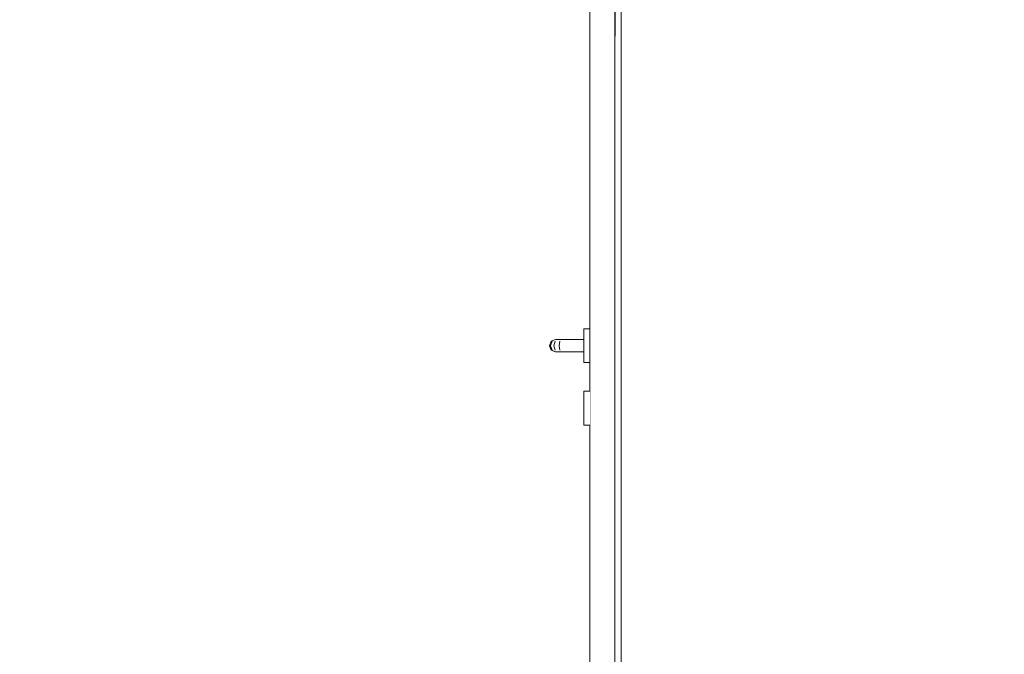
# Model space of a CAD drawing. Header units: millimetres. Extents: x 58537 to 97688, y -8921 to 14216.
# Tile 143 of 145: x 80797 to 82374, y 9176 to 10192. Entities that reach past the tile are written whole.
import ezdxf

# ---------------------------------------------------------------- set-up
doc = ezdxf.new("R2010")
doc.units = ezdxf.units.MM
doc.header["$MEASUREMENT"] = 0
doc.linetypes.add('Wipeout_Contour', pattern=[1000, 0, -1000])
for name, color, linetype in [('Nowe_A-Wymiary-Zewnętrzne', 7, 'Continuous'), ('Nowe_A-Ściany-Działowe', 7, 'Continuous'), ('Nowe_A-Ściany-Zewnętrzne', 7, 'Continuous'), ('Nowe_Drzwi Archicad', 7, 'Continuous')]:
    doc.layers.add(name, color=color, linetype=linetype)
doc.layers.add('Nowe_A-Wymiary-Zewnętrzne_Nr_pióra__45', color=7, linetype='Continuous', lineweight=15, true_color=0x40a5ff)
doc.layers.add('Nowe_A-Wymiary-Zewnętrzne_Nr_pióra__85', color=7, linetype='Continuous', lineweight=13, true_color=0x80c2ff)
doc.layers.add('Nowe_A-Wymiary-Zewnętrzne_Nr_pióra__46', color=5, linetype='Continuous', lineweight=15)
doc.layers.add('Nowe_Drzwi Archicad_Nr_pióra__3', color=7, linetype='Continuous', lineweight=13)
doc.styles.add('STYL_AUTOMATYCZNY_2', font='arial.ttf')
doc.dimstyles.new('STYL_AUTOMATYCZNY__1', dxfattribs={"dimtxt": 125, "dimasz": 47.5, "dimexe": 0.18, "dimexo": 20, "dimgap": 0, "dimtad": 1, "dimdec": 1, "dimlfac": 0.1, "dimzin": 0, "dimdsep": 46, "dimtxsty": 'STYL_AUTOMATYCZNY_2', "dimblk": 'ARROWHEAD_11', "dimblk1": 'ARROWHEAD_11', "dimblk2": 'ARROWHEAD_11', "dimcen": 0.09, "dimclrd": 256, "dimclre": 256, "dimclrt": 5, "dimadec": 1, "dimazin": 0, "dimtfac": 1, "dimtdec": 4, "dimtmove": 0, "dimatfit": 3, "dimfxl": 0, "dimtolj": 1, "dimtzin": 0, "dimarcsym": 0})

# ---------------------------------------------------------------- blocks, each defined once
blk = doc.blocks.new('ElemPrzekroju_330')
at = {"color": 254, "linetype": 'Wipeout_Contour', "lineweight": 0, "ltscale": 663609.774239}
blk.add_wipeout([(81748.2, 11206), (81750.2, 11206), (81750.2, 10720), (81760.2, 10720), (81760.2, 8670), (83870.1, 8670), (83870.1, 11230), (81748.2, 11230)], dxfattribs=at).dxf.layer = 'Nowe_A-Ściany-Działowe'
blk = doc.blocks.new('ElemPrzekroju_332')
at = {"color": 254, "linetype": 'Wipeout_Contour', "lineweight": 0, "ltscale": 3100914.517036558}
blk.add_wipeout([(80261.9, 11206), (80299.9, 11206), (80299.9, 9697), (80309.9, 9697), (80309.9, 9680), (80354.9, 9680), (80362, 9677.1), (80364.9, 9670), (80362, 9662.9), (80354.9, 9660), (80309.9, 9660), (80309.9, 9643), (80299.9, 9643), (80299.9, 9597), (80309.9, 9597), (80309.9, 9543), (80299.9, 9543), (80299.9, 8670), (81710.2, 8670), (81710.2, 9543), (81700.2, 9543), (81700.2, 9597), (81710.2, 9597), (81710.2, 9643), (81700.2, 9643), (81700.2, 9660), (81655.2, 9660), (81648.1, 9662.9), (81645.2, 9670), (81648.1, 9677.1), (81655.2, 9680), (81700.2, 9680), (81700.2, 9697), (81710.2, 9697), (81710.2, 11206), (81748.2, 11206), (81748.2, 11230), (80261.9, 11230)], dxfattribs=at).dxf.layer = 'Nowe_A-Ściany-Zewnętrzne'
blk = doc.blocks.new('ElemPrzekroju_424')
at = {"layer": 'Nowe_Drzwi Archicad_Nr_pióra__3', "color": 7, "linetype": 'Continuous', "lineweight": 13}
blk.add_line((81710.2, 10670), (81710.2, 8670), dxfattribs=at)
at = {"color": 254, "linetype": 'Wipeout_Contour', "lineweight": 0, "ltscale": 329324.396475}
blk.add_wipeout([(81750.2, 10670), (81750.2, 8670), (81760.2, 8670), (81760.2, 10670)], dxfattribs=at).dxf.layer = 'Nowe_Drzwi Archicad'
at = {"layer": 'Nowe_Drzwi Archicad_Nr_pióra__3', "color": 7, "linetype": 'Continuous', "lineweight": 13}
for p, q in [((81750.2, 10670), (81750.2, 8670)), ((81750.3, 10670), (81750.3, 10165.9)), ((81760.2, 10670), (81760.2, 8670))]:
    blk.add_line(p, q, dxfattribs=at)
blk = doc.blocks.new('ElemPrzekroju_425')
at = {"layer": 'Nowe_Drzwi Archicad_Nr_pióra__3', "color": 7, "linetype": 'Continuous', "lineweight": 13}
for p, q in [((81710.1, 10162.4), (81710.1, 10100)), ((81710.1, 10060.9), (81710.1, 9998.5)), ((81710.1, 9959.4), (81710.1, 9896.9)), ((81710.1, 9857.9), (81710.1, 9795.4)), ((81710.1, 9756.4), (81710.1, 9732.5)), ((81710.1, 9380.6), (81710.1, 9443.1)), ((81710.1, 9279.1), (81710.1, 9341.5)), ((81710.1, 9177.6), (81710.1, 9240))]:
    blk.add_line(p, q, dxfattribs=at)
at = {"color": 254, "linetype": 'Wipeout_Contour', "lineweight": 0, "ltscale": 329094.023132}
blk.add_wipeout([(81700.2, 9693.4), (81700.3, 9693.4), (81700.3, 9697), (81700.2, 9697)], dxfattribs=at).dxf.layer = 'Nowe_Drzwi Archicad'
at = {"color": 254, "linetype": 'Wipeout_Contour', "lineweight": 0, "ltscale": 329047.126486}
blk.add_wipeout([(81700.3, 9597), (81700.2, 9597), (81700.2, 9593.4), (81700.3, 9593.4)], dxfattribs=at).dxf.layer = 'Nowe_Drzwi Archicad'
at = {"color": 254, "linetype": 'Wipeout_Contour', "lineweight": 0, "ltscale": 329023.680387}
blk.add_wipeout([(81700.3, 9546.6), (81700.2, 9546.6), (81700.2, 9543), (81700.3, 9543)], dxfattribs=at).dxf.layer = 'Nowe_Drzwi Archicad'
at = {"color": 254, "linetype": 'Wipeout_Contour', "lineweight": 0, "ltscale": 329090.843015}
blk.add_wipeout([(81700.2, 9693.4), (81700.2, 9683.5), (81700.3, 9683.5), (81700.3, 9693.4)], dxfattribs=at).dxf.layer = 'Nowe_Drzwi Archicad'
at = {"color": 254, "linetype": 'Wipeout_Contour', "lineweight": 0, "ltscale": 329043.978739}
blk.add_wipeout([(81700.2, 9583.5), (81700.3, 9583.5), (81700.3, 9593.4), (81700.2, 9593.4)], dxfattribs=at).dxf.layer = 'Nowe_Drzwi Archicad'
at = {"color": 254, "linetype": 'Wipeout_Contour', "lineweight": 0, "ltscale": 329026.815003}
blk.add_wipeout([(81700.2, 9546.6), (81700.3, 9546.6), (81700.3, 9556.5), (81700.2, 9556.5)], dxfattribs=at).dxf.layer = 'Nowe_Drzwi Archicad'
at = {"color": 254, "linetype": 'Wipeout_Contour', "lineweight": 0, "ltscale": 329085.3397}
blk.add_wipeout([(81700.2, 9670), (81700.3, 9670), (81700.3, 9683.5), (81700.2, 9683.5)], dxfattribs=at).dxf.layer = 'Nowe_Drzwi Archicad'
at = {"color": 254, "linetype": 'Wipeout_Contour', "lineweight": 0, "ltscale": 329113.685177}
blk.add_wipeout([(81700.3, 9693.4), (81710.1, 9693.4), (81710.1, 9697), (81700.3, 9697)], dxfattribs=at).dxf.layer = 'Nowe_Drzwi Archicad'
at = {"color": 254, "linetype": 'Wipeout_Contour', "lineweight": 0, "ltscale": 329066.791334}
blk.add_wipeout([(81710.1, 9597), (81700.3, 9597), (81700.3, 9593.4), (81710.1, 9593.4)], dxfattribs=at).dxf.layer = 'Nowe_Drzwi Archicad'
at = {"color": 254, "linetype": 'Wipeout_Contour', "lineweight": 0, "ltscale": 329032.249127}
blk.add_wipeout([(81700.3, 9570), (81700.2, 9570), (81700.2, 9556.5), (81700.3, 9556.5)], dxfattribs=at).dxf.layer = 'Nowe_Drzwi Archicad'
at = {"color": 254, "linetype": 'Wipeout_Contour', "lineweight": 0, "ltscale": 329043.346636}
blk.add_wipeout([(81710.1, 9546.6), (81700.3, 9546.6), (81700.3, 9543), (81710.1, 9543)], dxfattribs=at).dxf.layer = 'Nowe_Drzwi Archicad'
at = {"color": 254, "linetype": 'Wipeout_Contour', "lineweight": 0, "ltscale": 329110.505251}
blk.add_wipeout([(81710.1, 9693.4), (81700.3, 9693.4), (81700.3, 9683.5), (81710.1, 9683.5)], dxfattribs=at).dxf.layer = 'Nowe_Drzwi Archicad'
at = {"color": 254, "linetype": 'Wipeout_Contour', "lineweight": 0, "ltscale": 329078.992592}
blk.add_wipeout([(81700.2, 9656.5), (81700.3, 9656.5), (81700.3, 9670), (81700.2, 9670)], dxfattribs=at).dxf.layer = 'Nowe_Drzwi Archicad'
at = {"color": 254, "linetype": 'Wipeout_Contour', "lineweight": 0, "ltscale": 329038.531491}
blk.add_wipeout([(81700.3, 9583.5), (81700.2, 9583.5), (81700.2, 9570), (81700.3, 9570)], dxfattribs=at).dxf.layer = 'Nowe_Drzwi Archicad'
at = {"color": 254, "linetype": 'Wipeout_Contour', "lineweight": 0, "ltscale": 329046.481064}
blk.add_wipeout([(81700.3, 9556.5), (81700.3, 9546.6), (81710.1, 9546.6), (81710.1, 9556.5)], dxfattribs=at).dxf.layer = 'Nowe_Drzwi Archicad'
at = {"layer": 'Nowe_Drzwi Archicad_Nr_pióra__3', "color": 7, "linetype": 'Continuous', "lineweight": 13}
for p, q in [((81700.2, 9697), (81700.2, 9693.4)), ((81700.2, 9697), (81700.3, 9697)), ((81700.2, 9546.6), (81700.2, 9543)), ((81700.2, 9543), (81700.3, 9543))]:
    blk.add_line(p, q, dxfattribs=at)
at = {"color": 254, "linetype": 'Wipeout_Contour', "lineweight": 0, "ltscale": 329105.002264}
blk.add_wipeout([(81700.3, 9670), (81710.1, 9670), (81710.1, 9683.5), (81700.3, 9683.5)], dxfattribs=at).dxf.layer = 'Nowe_Drzwi Archicad'
at = {"color": 254, "linetype": 'Wipeout_Contour', "lineweight": 0, "ltscale": 329133.347251}
blk.add_wipeout([(81710.1, 9693.4), (81710.2, 9693.4), (81710.2, 9697), (81710.1, 9697)], dxfattribs=at).dxf.layer = 'Nowe_Drzwi Archicad'
at = {"color": 254, "linetype": 'Wipeout_Contour', "lineweight": 0, "ltscale": 329073.502395}
blk.add_wipeout([(81700.2, 9656.5), (81700.2, 9646.6), (81700.3, 9646.6), (81700.3, 9656.5)], dxfattribs=at).dxf.layer = 'Nowe_Drzwi Archicad'
at = {"color": 254, "linetype": 'Wipeout_Contour', "lineweight": 0, "ltscale": 329063.643775}
blk.add_wipeout([(81700.3, 9583.5), (81710.1, 9583.5), (81710.1, 9593.4), (81700.3, 9593.4)], dxfattribs=at).dxf.layer = 'Nowe_Drzwi Archicad'
at = {"color": 254, "linetype": 'Wipeout_Contour', "lineweight": 0, "ltscale": 329051.914864}
blk.add_wipeout([(81710.1, 9570), (81700.3, 9570), (81700.3, 9556.5), (81710.1, 9556.5)], dxfattribs=at).dxf.layer = 'Nowe_Drzwi Archicad'
at = {"color": 254, "linetype": 'Wipeout_Contour', "lineweight": 0, "ltscale": 329063.012912}
blk.add_wipeout([(81710.2, 9546.6), (81710.1, 9546.6), (81710.1, 9543), (81710.2, 9543)], dxfattribs=at).dxf.layer = 'Nowe_Drzwi Archicad'
at = {"layer": 'Nowe_Drzwi Archicad_Nr_pióra__3', "color": 7, "linetype": 'Continuous', "lineweight": 13}
for p, q in [((81700.2, 9597), (81700.2, 9593.4)), ((81700.2, 9597), (81700.3, 9597)), ((81700.2, 9556.5), (81700.2, 9546.6))]:
    blk.add_line(p, q, dxfattribs=at)
at = {"color": 254, "linetype": 'Wipeout_Contour', "lineweight": 0, "ltscale": 329130.167514}
blk.add_wipeout([(81710.1, 9693.4), (81710.1, 9683.5), (81710.2, 9683.5), (81710.2, 9693.4)], dxfattribs=at).dxf.layer = 'Nowe_Drzwi Archicad'
at = {"color": 254, "linetype": 'Wipeout_Contour', "lineweight": 0, "ltscale": 329098.655536}
blk.add_wipeout([(81700.3, 9656.5), (81710.1, 9656.5), (81710.1, 9670), (81700.3, 9670)], dxfattribs=at).dxf.layer = 'Nowe_Drzwi Archicad'
at = {"color": 254, "linetype": 'Wipeout_Contour', "lineweight": 0, "ltscale": 329070.335404}
blk.add_wipeout([(81700.2, 9643), (81700.3, 9643), (81700.3, 9646.6), (81700.2, 9646.6)], dxfattribs=at).dxf.layer = 'Nowe_Drzwi Archicad'
at = {"color": 254, "linetype": 'Wipeout_Contour', "lineweight": 0, "ltscale": 329086.456209}
blk.add_wipeout([(81710.2, 9597), (81710.1, 9597), (81710.1, 9593.4), (81710.2, 9593.4)], dxfattribs=at).dxf.layer = 'Nowe_Drzwi Archicad'
at = {"color": 254, "linetype": 'Wipeout_Contour', "lineweight": 0, "ltscale": 329058.196852}
blk.add_wipeout([(81710.1, 9583.5), (81700.3, 9583.5), (81700.3, 9570), (81710.1, 9570)], dxfattribs=at).dxf.layer = 'Nowe_Drzwi Archicad'
at = {"color": 254, "linetype": 'Wipeout_Contour', "lineweight": 0, "ltscale": 329066.147153}
blk.add_wipeout([(81710.1, 9556.5), (81710.1, 9546.6), (81710.2, 9546.6), (81710.2, 9556.5)], dxfattribs=at).dxf.layer = 'Nowe_Drzwi Archicad'
at = {"layer": 'Nowe_Drzwi Archicad_Nr_pióra__3', "color": 7, "linetype": 'Continuous', "lineweight": 13}
for p, q in [((81700.3, 9697), (81710.1, 9697)), ((81710.1, 9697), (81710.2, 9697)), ((81700.2, 9593.4), (81700.2, 9583.5)), ((81700.2, 9583.5), (81700.2, 9570)), ((81700.2, 9570), (81700.2, 9556.5)), ((81700.3, 9543), (81710.1, 9543)), ((81710.1, 9543), (81710.2, 9543)), ((81710.1, 9482.1), (81710.1, 9543))]:
    blk.add_line(p, q, dxfattribs=at)
at = {"color": 254, "linetype": 'Wipeout_Contour', "lineweight": 0, "ltscale": 329124.664856}
blk.add_wipeout([(81710.1, 9670), (81710.2, 9670), (81710.2, 9683.5), (81710.1, 9683.5)], dxfattribs=at).dxf.layer = 'Nowe_Drzwi Archicad'
at = {"color": 254, "linetype": 'Wipeout_Contour', "lineweight": 0, "ltscale": 329093.165666}
blk.add_wipeout([(81710.1, 9656.5), (81700.3, 9656.5), (81700.3, 9646.6), (81710.1, 9646.6)], dxfattribs=at).dxf.layer = 'Nowe_Drzwi Archicad'
at = {"color": 254, "linetype": 'Wipeout_Contour', "lineweight": 0, "ltscale": 329083.308838}
blk.add_wipeout([(81710.1, 9593.4), (81710.1, 9583.5), (81710.2, 9583.5), (81710.2, 9593.4)], dxfattribs=at).dxf.layer = 'Nowe_Drzwi Archicad'
at = {"color": 254, "linetype": 'Wipeout_Contour', "lineweight": 0, "ltscale": 329071.580628}
blk.add_wipeout([(81710.2, 9570), (81710.1, 9570), (81710.1, 9556.5), (81710.2, 9556.5)], dxfattribs=at).dxf.layer = 'Nowe_Drzwi Archicad'
at = {"layer": 'Nowe_Drzwi Archicad_Nr_pióra__3', "color": 7, "linetype": 'Continuous', "lineweight": 13}
for p, q in [((81710.1, 9597), (81710.1, 9607.5)), ((81700.3, 9597), (81710.1, 9597)), ((81710.1, 9597), (81710.2, 9597))]:
    blk.add_line(p, q, dxfattribs=at)
at = {"color": 254, "linetype": 'Wipeout_Contour', "lineweight": 0, "ltscale": 329019.040471}
blk.add_wipeout([(81700.2, 9670), (81669.2, 9670), (81669.5, 9662.9), (81700.2, 9662.9)], dxfattribs=at).dxf.layer = 'Nowe_Drzwi Archicad'
at = {"color": 254, "linetype": 'Wipeout_Contour', "lineweight": 0, "ltscale": 329118.318507}
blk.add_wipeout([(81710.1, 9656.5), (81710.2, 9656.5), (81710.2, 9670), (81710.1, 9670)], dxfattribs=at).dxf.layer = 'Nowe_Drzwi Archicad'
at = {"color": 254, "linetype": 'Wipeout_Contour', "lineweight": 0, "ltscale": 329089.998865}
blk.add_wipeout([(81700.3, 9643), (81710.1, 9643), (81710.1, 9646.6), (81700.3, 9646.6)], dxfattribs=at).dxf.layer = 'Nowe_Drzwi Archicad'
at = {"color": 254, "linetype": 'Wipeout_Contour', "lineweight": 0, "ltscale": 329077.862241}
blk.add_wipeout([(81710.2, 9583.5), (81710.1, 9583.5), (81710.1, 9570), (81710.2, 9570)], dxfattribs=at).dxf.layer = 'Nowe_Drzwi Archicad'
at = {"layer": 'Nowe_Drzwi Archicad_Nr_pióra__3', "color": 7, "linetype": 'Continuous', "lineweight": 13}
for p, q in [((81710.1, 9732.5), (81710.1, 9670)), ((81700.2, 9646.6), (81700.2, 9643)), ((81700.2, 9643), (81700.3, 9643))]:
    blk.add_line(p, q, dxfattribs=at)
at = {"color": 254, "linetype": 'Wipeout_Contour', "lineweight": 0, "ltscale": 329025.682805}
blk.add_wipeout([(81700.2, 9680), (81670.2, 9680), (81669.5, 9677.1), (81700.2, 9677.1)], dxfattribs=at).dxf.layer = 'Nowe_Drzwi Archicad'
at = {"color": 254, "linetype": 'Wipeout_Contour', "lineweight": 0, "ltscale": 329017.655265}
blk.add_wipeout([(81700.2, 9662.9), (81669.5, 9662.9), (81670.2, 9660), (81700.2, 9660)], dxfattribs=at).dxf.layer = 'Nowe_Drzwi Archicad'
at = {"color": 254, "linetype": 'Wipeout_Contour', "lineweight": 0, "ltscale": 329112.828966}
blk.add_wipeout([(81710.1, 9656.5), (81710.1, 9646.6), (81710.2, 9646.6), (81710.2, 9656.5)], dxfattribs=at).dxf.layer = 'Nowe_Drzwi Archicad'
at = {"layer": 'Nowe_Drzwi Archicad_Nr_pióra__3', "color": 7, "linetype": 'Continuous', "lineweight": 13}
blk.add_line((81700.2, 9656.5), (81700.2, 9646.6), dxfattribs=at)
at = {"color": 254, "linetype": 'Wipeout_Contour', "lineweight": 0, "ltscale": 329022.365595}
blk.add_wipeout([(81700.2, 9677.1), (81669.5, 9677.1), (81669.2, 9670), (81700.2, 9670)], dxfattribs=at).dxf.layer = 'Nowe_Drzwi Archicad'
at = {"color": 254, "linetype": 'Wipeout_Contour', "lineweight": 0, "ltscale": 329109.662353}
blk.add_wipeout([(81710.1, 9643), (81710.2, 9643), (81710.2, 9646.6), (81710.1, 9646.6)], dxfattribs=at).dxf.layer = 'Nowe_Drzwi Archicad'
at = {"layer": 'Nowe_Drzwi Archicad_Nr_pióra__3', "color": 7, "linetype": 'Continuous', "lineweight": 13}
for p, q in [((81700.2, 9693.4), (81700.2, 9683.5)), ((81700.2, 9683.5), (81700.2, 9670)), ((81700.2, 9670), (81700.2, 9656.5)), ((81710.1, 9607.5), (81710.1, 9670)), ((81700.3, 9643), (81710.1, 9643)), ((81710.1, 9643), (81710.2, 9643))]:
    blk.add_line(p, q, dxfattribs=at)
at = {"color": 254, "linetype": 'Wipeout_Contour', "lineweight": 0, "ltscale": 328941.35513}
blk.add_wipeout([(81669.2, 9670), (81660.6, 9670), (81661.7, 9662.9), (81669.5, 9662.9)], dxfattribs=at).dxf.layer = 'Nowe_Drzwi Archicad'
at = {"color": 254, "linetype": 'Wipeout_Contour', "lineweight": 0, "ltscale": 328951.74062}
blk.add_wipeout([(81670.2, 9680), (81664.5, 9680), (81661.7, 9677.1), (81669.5, 9677.1)], dxfattribs=at).dxf.layer = 'Nowe_Drzwi Archicad'
at = {"color": 254, "linetype": 'Wipeout_Contour', "lineweight": 0, "ltscale": 328943.711286}
blk.add_wipeout([(81669.5, 9662.9), (81661.7, 9662.9), (81664.5, 9660), (81670.2, 9660)], dxfattribs=at).dxf.layer = 'Nowe_Drzwi Archicad'
at = {"color": 254, "linetype": 'Wipeout_Contour', "lineweight": 0, "ltscale": 328944.681028}
blk.add_wipeout([(81669.5, 9677.1), (81661.7, 9677.1), (81660.6, 9670), (81669.2, 9670)], dxfattribs=at).dxf.layer = 'Nowe_Drzwi Archicad'
at = {"color": 254, "linetype": 'Wipeout_Contour', "lineweight": 0, "ltscale": 328909.728064}
blk.add_wipeout([(81660.6, 9670), (81652.4, 9670), (81654.5, 9662.9), (81661.7, 9662.9)], dxfattribs=at).dxf.layer = 'Nowe_Drzwi Archicad'
at = {"color": 254, "linetype": 'Wipeout_Contour', "lineweight": 0, "ltscale": 328926.311804}
blk.add_wipeout([(81664.5, 9680), (81659.6, 9680), (81654.5, 9677.1), (81661.7, 9677.1)], dxfattribs=at).dxf.layer = 'Nowe_Drzwi Archicad'
at = {"color": 254, "linetype": 'Wipeout_Contour', "lineweight": 0, "ltscale": 328918.281867}
blk.add_wipeout([(81661.7, 9662.9), (81654.5, 9662.9), (81659.6, 9660), (81664.5, 9660)], dxfattribs=at).dxf.layer = 'Nowe_Drzwi Archicad'
at = {"layer": 'Nowe_Drzwi Archicad_Nr_pióra__3', "color": 7, "linetype": 'Continuous', "lineweight": 13}
for p, q in [((81700.2, 9680), (81670.2, 9680)), ((81700.2, 9660), (81670.2, 9660))]:
    blk.add_line(p, q, dxfattribs=at)
at = {"color": 254, "linetype": 'Wipeout_Contour', "lineweight": 0, "ltscale": 328913.054264}
blk.add_wipeout([(81661.7, 9677.1), (81654.5, 9677.1), (81652.4, 9670), (81660.6, 9670)], dxfattribs=at).dxf.layer = 'Nowe_Drzwi Archicad'
at = {"color": 254, "linetype": 'Wipeout_Contour', "lineweight": 0, "ltscale": 328884.268687}
blk.add_wipeout([(81652.4, 9670), (81646.9, 9670), (81649.7, 9662.9), (81654.5, 9662.9)], dxfattribs=at).dxf.layer = 'Nowe_Drzwi Archicad'
at = {"color": 254, "linetype": 'Wipeout_Contour', "lineweight": 0, "ltscale": 328906.390621}
blk.add_wipeout([(81659.6, 9680), (81656.4, 9680), (81649.7, 9677.1), (81654.5, 9677.1)], dxfattribs=at).dxf.layer = 'Nowe_Drzwi Archicad'
at = {"color": 254, "linetype": 'Wipeout_Contour', "lineweight": 0, "ltscale": 328898.360213}
blk.add_wipeout([(81654.5, 9662.9), (81649.7, 9662.9), (81656.4, 9660), (81659.6, 9660)], dxfattribs=at).dxf.layer = 'Nowe_Drzwi Archicad'
at = {"layer": 'Nowe_Drzwi Archicad_Nr_pióra__3', "color": 7, "linetype": 'Continuous', "lineweight": 13}
for p, q in [((81670.2, 9680), (81664.5, 9680)), ((81670.2, 9660), (81664.5, 9660))]:
    blk.add_line(p, q, dxfattribs=at)
at = {"color": 254, "linetype": 'Wipeout_Contour', "lineweight": 0, "ltscale": 328887.595129}
blk.add_wipeout([(81654.5, 9677.1), (81649.7, 9677.1), (81646.9, 9670), (81652.4, 9670)], dxfattribs=at).dxf.layer = 'Nowe_Drzwi Archicad'
at = {"color": 254, "linetype": 'Wipeout_Contour', "lineweight": 0, "ltscale": 328870.859585}
blk.add_wipeout([(81646.9, 9670), (81645.2, 9670), (81648.1, 9662.9), (81649.7, 9662.9)], dxfattribs=at).dxf.layer = 'Nowe_Drzwi Archicad'
at = {"color": 254, "linetype": 'Wipeout_Contour', "lineweight": 0, "ltscale": 328895.812475}
blk.add_wipeout([(81656.4, 9680), (81655.2, 9680), (81648.1, 9677.1), (81649.7, 9677.1)], dxfattribs=at).dxf.layer = 'Nowe_Drzwi Archicad'
at = {"color": 254, "linetype": 'Wipeout_Contour', "lineweight": 0, "ltscale": 328887.781817}
blk.add_wipeout([(81649.7, 9662.9), (81648.1, 9662.9), (81655.2, 9660), (81656.4, 9660)], dxfattribs=at).dxf.layer = 'Nowe_Drzwi Archicad'
at = {"layer": 'Nowe_Drzwi Archicad_Nr_pióra__3', "color": 7, "linetype": 'Continuous', "lineweight": 13}
for p, q in [((81664.5, 9680), (81659.6, 9680)), ((81661.7, 9677.1), (81660.6, 9670)), ((81660.6, 9670), (81661.7, 9662.9)), ((81656.4, 9660), (81655.2, 9660)), ((81659.6, 9660), (81656.4, 9660)), ((81664.5, 9660), (81659.6, 9660))]:
    blk.add_line(p, q, dxfattribs=at)
at = {"color": 254, "linetype": 'Wipeout_Contour', "lineweight": 0, "ltscale": 328874.186155}
blk.add_wipeout([(81649.7, 9677.1), (81648.1, 9677.1), (81645.2, 9670), (81646.9, 9670)], dxfattribs=at).dxf.layer = 'Nowe_Drzwi Archicad'
at = {"layer": 'Nowe_Drzwi Archicad_Nr_pióra__3', "color": 7, "linetype": 'Continuous', "lineweight": 13}
for p, q in [((81648.1, 9677.1), (81645.2, 9670)), ((81645.2, 9670), (81648.1, 9662.9)), ((81649.7, 9677.1), (81646.9, 9670)), ((81646.9, 9670), (81649.7, 9662.9)), ((81655.2, 9680), (81648.1, 9677.1)), ((81654.5, 9677.1), (81652.4, 9670)), ((81652.4, 9670), (81654.5, 9662.9)), ((81656.4, 9680), (81655.2, 9680)), ((81659.6, 9680), (81656.4, 9680)), ((81648.1, 9662.9), (81655.2, 9660))]:
    blk.add_line(p, q, dxfattribs=at)
blk = doc.blocks.new('*D638')
at = {"layer": 'Nowe_A-Wymiary-Zewnętrzne_Nr_pióra__45', "linetype": 'Continuous', "lineweight": 15, "true_color": 0x40a5ff}
for points in [[(90247.8, 10870), (90248.7, 10865.2), (90251.4, 10861.2), (90255.5, 10858.5), (90260.3, 10857.5), (90265, 10858.5), (90269.1, 10861.2), (90271.8, 10865.2), (90272.8, 10870), (90271.8, 10874.8), (90269.1, 10878.8), (90265, 10881.5), (90260.3, 10882.5), (90255.5, 10881.5), (90251.4, 10878.8), (90248.7, 10874.8)], [(90247.8, 8670), (90248.7, 8665.2), (90251.4, 8661.2), (90255.5, 8658.5), (90260.3, 8657.5), (90265, 8658.5), (90269.1, 8661.2), (90271.8, 8665.2), (90272.8, 8670), (90271.8, 8674.8), (90269.1, 8678.8), (90265, 8681.5), (90260.3, 8682.5), (90255.5, 8681.5), (90251.4, 8678.8), (90248.7, 8674.8)]]:
    blk.add_hatch(color=161, dxfattribs=at).paths.add_polyline_path(points)
at = {"layer": 'Nowe_A-Wymiary-Zewnętrzne_Nr_pióra__45', "color": 161, "linetype": 'Continuous', "lineweight": 15, "true_color": 0x40a5ff}
for centre in [(90260.3, 10870), (90260.3, 8670)]:
    blk.add_circle(centre, 12.5, dxfattribs=at)
at = {"layer": 'Nowe_A-Wymiary-Zewnętrzne_Nr_pióra__85', "color": 151, "linetype": 'Continuous', "lineweight": 13, "true_color": 0x80c2ff}
for p, q in [((90247.8, 10870), (90213.4, 10870)), ((90307.1, 10870), (90272.8, 10870)), ((90260.3, 8682.5), (90260.3, 10857.5)), ((90247.8, 8670), (90213.4, 8670)), ((90307.1, 8670), (90272.8, 8670))]:
    blk.add_line(p, q, dxfattribs=at)
at = {"layer": 'Nowe_A-Wymiary-Zewnętrzne_Nr_pióra__46', "color": 5, "lineweight": 15, "char_height": 125, "attachment_point": 7, "rotation": 90, "style": 'STYL_AUTOMATYCZNY_2'}
for s, insert in [('\\A1;{\\pql;\\fArial|b0|i0|c238|p0;\\W1.000000;220,0}', (90235.3, 9722.3)), ('\\A1;{\\pql;\\fArial|b0|i0|c238|p0;\\W1.000000;35,0}', (90235.3, 8682.5))]:
    blk.add_mtext(s, dxfattribs=dict(at, insert=insert))
blk = doc.blocks.new('ARROWHEAD_11')
at = {"color": 0, "linetype": 'Continuous', "lineweight": 0}
blk.add_line((0, 0), (-1, 0), dxfattribs=at)
at = {"color": 0, "linetype": 'Continuous', "lineweight": 0, "const_width": 0.25, "flags": 128}
blk.add_lwpolyline([(-0.125, 0, 1), (0.125, 0, 1)], format="xyb", close=True, dxfattribs=at)
blk = doc.blocks.new('*D656')
at = {"layer": 'Nowe_A-Wymiary-Zewnętrzne_Nr_pióra__45', "linetype": 'Continuous', "lineweight": 15, "true_color": 0x40a5ff}
for points in [[(93212.8, 10870), (93213.7, 10865.2), (93216.4, 10861.2), (93220.5, 10858.5), (93225.3, 10857.5), (93230, 10858.5), (93234.1, 10861.2), (93236.8, 10865.2), (93237.8, 10870), (93236.8, 10874.8), (93234.1, 10878.8), (93230, 10881.5), (93225.3, 10882.5), (93220.5, 10881.5), (93216.4, 10878.8), (93213.7, 10874.8)], [(93212.8, 8670), (93213.7, 8665.2), (93216.4, 8661.2), (93220.5, 8658.5), (93225.3, 8657.5), (93230, 8658.5), (93234.1, 8661.2), (93236.8, 8665.2), (93237.8, 8670), (93236.8, 8674.8), (93234.1, 8678.8), (93230, 8681.5), (93225.3, 8682.5), (93220.5, 8681.5), (93216.4, 8678.8), (93213.7, 8674.8)]]:
    blk.add_hatch(color=161, dxfattribs=at).paths.add_polyline_path(points)
at = {"layer": 'Nowe_A-Wymiary-Zewnętrzne_Nr_pióra__45', "color": 161, "linetype": 'Continuous', "lineweight": 15, "true_color": 0x40a5ff}
for centre in [(93225.3, 10870), (93225.3, 8670)]:
    blk.add_circle(centre, 12.5, dxfattribs=at)
at = {"layer": 'Nowe_A-Wymiary-Zewnętrzne_Nr_pióra__85', "color": 151, "linetype": 'Continuous', "lineweight": 13, "true_color": 0x80c2ff}
for p, q in [((93212.8, 10870), (93178.4, 10870)), ((93272.1, 10870), (93237.8, 10870)), ((93225.3, 8682.5), (93225.3, 10857.5)), ((93212.8, 8670), (93178.4, 8670)), ((93272.1, 8670), (93237.8, 8670))]:
    blk.add_line(p, q, dxfattribs=at)
at = {"layer": 'Nowe_A-Wymiary-Zewnętrzne_Nr_pióra__46', "color": 5, "lineweight": 15, "char_height": 125, "attachment_point": 7, "rotation": 90, "style": 'STYL_AUTOMATYCZNY_2'}
for s, insert in [('\\A1;{\\pql;\\fArial|b0|i0|c238|p0;\\W1.000000;220,0}', (93200.3, 9722.3)), ('\\A1;{\\pql;\\fArial|b0|i0|c238|p0;\\W1.000000;14,0}', (93200.3, 8682.5))]:
    blk.add_mtext(s, dxfattribs=dict(at, insert=insert))
blk = doc.blocks.new('*D659')
at = {"layer": 'Nowe_A-Wymiary-Zewnętrzne_Nr_pióra__45', "linetype": 'Continuous', "lineweight": 15, "true_color": 0x40a5ff}
for points in [[(93474.8, 12846.4), (93475.7, 12841.6), (93478.4, 12837.5), (93482.5, 12834.8), (93487.3, 12833.9), (93492.1, 12834.8), (93496.1, 12837.5), (93498.8, 12841.6), (93499.8, 12846.4), (93498.8, 12851.2), (93496.1, 12855.2), (93492.1, 12857.9), (93487.3, 12858.9), (93482.5, 12857.9), (93478.4, 12855.2), (93475.7, 12851.2)], [(93474.8, 0), (93475.7, -4.8), (93478.4, -8.8), (93482.5, -11.5), (93487.3, -12.5), (93492.1, -11.5), (93496.1, -8.8), (93498.8, -4.8), (93499.8, 0), (93498.8, 4.8), (93496.1, 8.8), (93492.1, 11.5), (93487.3, 12.5), (93482.5, 11.5), (93478.4, 8.8), (93475.7, 4.8)]]:
    blk.add_hatch(color=161, dxfattribs=at).paths.add_polyline_path(points)
at = {"layer": 'Nowe_A-Wymiary-Zewnętrzne_Nr_pióra__45', "color": 161, "linetype": 'Continuous', "lineweight": 15, "true_color": 0x40a5ff}
for centre in [(93487.3, 12846.4), (93487.3, 0)]:
    blk.add_circle(centre, 12.5, dxfattribs=at)
at = {"layer": 'Nowe_A-Wymiary-Zewnętrzne_Nr_pióra__85', "color": 151, "linetype": 'Continuous', "lineweight": 13, "true_color": 0x80c2ff}
for p, q in [((93487.3, 12858.9), (93487.3, 12871.4)), ((93474.8, 12846.4), (93440.4, 12846.4)), ((93534.2, 12846.4), (93499.8, 12846.4)), ((93487.3, 12.5), (93487.3, 12833.9)), ((93474.8, 0), (93440.4, 0)), ((93534.2, 0), (93499.8, 0)), ((93487.3, -25), (93487.3, -12.5))]:
    blk.add_line(p, q, dxfattribs=at)
at = {"layer": 'Nowe_A-Wymiary-Zewnętrzne_Nr_pióra__46', "color": 5, "lineweight": 15, "insert": (93462.3, 6137.2), "char_height": 125, "attachment_point": 7, "rotation": 90, "style": 'STYL_AUTOMATYCZNY_2'}
blk.add_mtext('\\A1;{\\pql;\\fArial|b0|i0|c238|p0;\\W1.000000;1\xa0284,6}', dxfattribs=at)

msp = doc.modelspace()

# ---------------------------------------------------------------- block references
at = {"layer": 'Nowe_A-Ściany-Działowe', "lineweight": 0}
msp.add_blockref('ElemPrzekroju_330', (0, 0), dxfattribs=at)

# ---------------------------------------------------------------- next in the draw order: block references
at = {"layer": 'Nowe_A-Ściany-Zewnętrzne', "lineweight": 0}
msp.add_blockref('ElemPrzekroju_332', (0, 0), dxfattribs=at)

# ---------------------------------------------------------------- next in the draw order: block references
at = {"layer": 'Nowe_Drzwi Archicad', "lineweight": 0}
msp.add_blockref('ElemPrzekroju_424', (0, 0), dxfattribs=at)

# ---------------------------------------------------------------- next in the draw order: block references
msp.add_blockref('ElemPrzekroju_425', (0, 0), dxfattribs=at)

# ---------------------------------------------------------------- next in the draw order: dimensions: what is measured, and where the dimension line sits
at = {"layer": 'Nowe_A-Wymiary-Zewnętrzne', "color": 151, "linetype": 'Continuous', "lineweight": 13, "true_color": 0x80c2ff}
for base, p1, p2, picture, middle in [((93487.29, 12846.37), (64770.07, 0), (64717.21, 12846.37), '*D659', (93399.79, 6418.33)), ((93225.25, 10870), (64770.07, 8670), (64770.07, 10870), '*D656', (93137.75, 9931.72)), ((90260.25, 10870), (65240.07, 8670), (65230.07, 10870), '*D638', (90172.75, 9931.72))]:
    dim = msp.add_linear_dim(base=base, p1=p1, p2=p2, angle=90, dimstyle='STYL_AUTOMATYCZNY__1', dxfattribs=at)
    dim.commit()
    dim.dimension.update_dxf_attribs({"geometry": picture, "text_midpoint": middle, "dimtype": 160, "text_rotation": 90})

doc.saveas('drawing.dxf')
